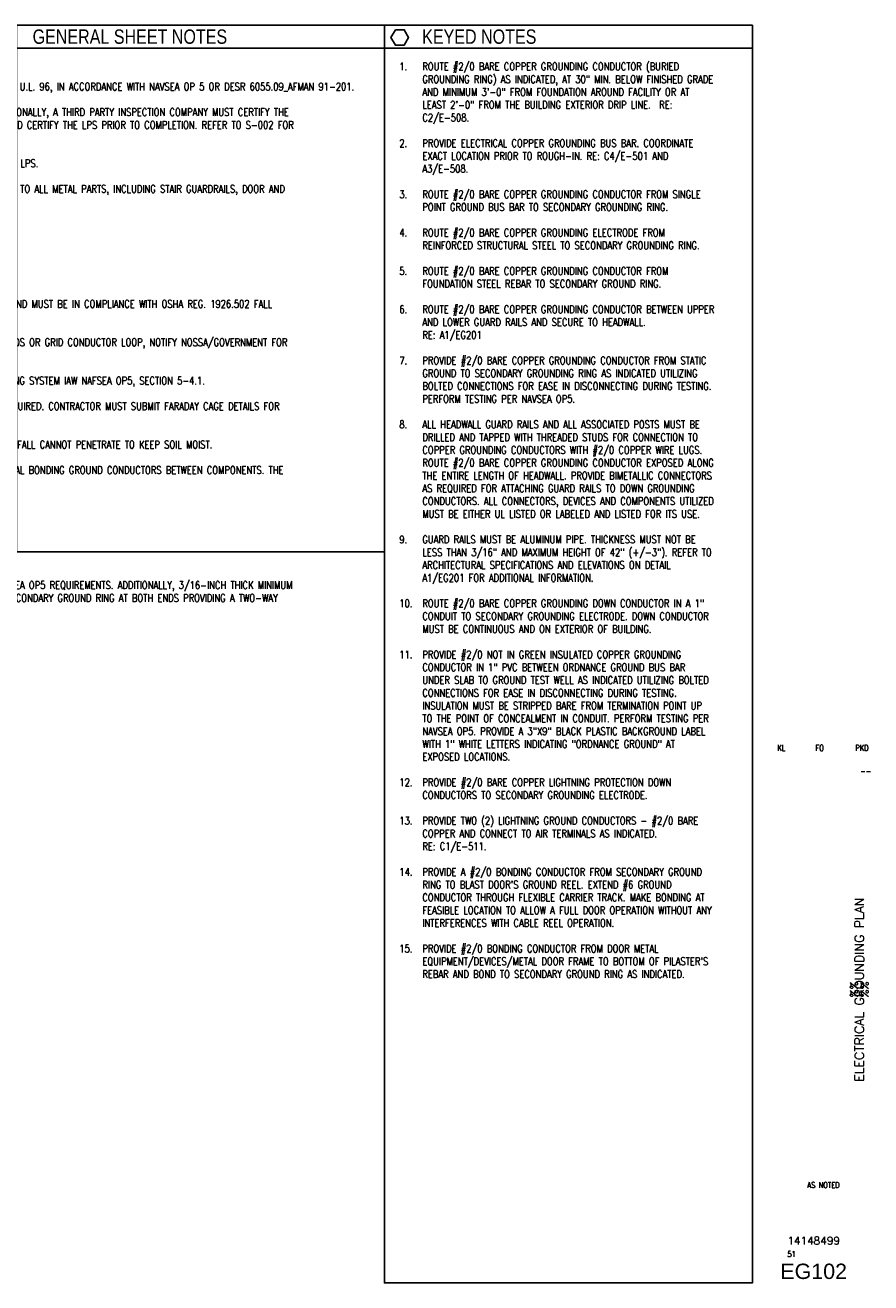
# Paper-space layout 'EG102 - ELECTRICAL GROUNDING PLAN' of a CAD drawing. Header units: inches. Extents: x 7.1 to 33.2, y 0.8 to 21.2.
# Tile 2 of 2: x 19.4 to 33.2, y 0.8 to 21.2. Entities that reach past the tile are written whole.
import ezdxf
from ezdxf.enums import TextEntityAlignment as Align

# ---------------------------------------------------------------- set-up
doc = ezdxf.new("R2010")
doc.units = ezdxf.units.IN
doc.header["$MEASUREMENT"] = 0
doc.layers.add('E-ANNO-NOTE', color=2, linetype='Continuous', lineweight=25)
doc.layers.add('G-ANNO-TTLB', color=7, linetype='Continuous')
doc.layers.add('G-ANNO-TTLB-GRSC', color=6, linetype='Continuous')
doc.styles.add('Annotative', font='romans.shx', dxfattribs={"width": 0.8, "height": 0.125})
doc.styles.add('ROMANS', font='ROMANS.shx', dxfattribs={"width": 0.8})
doc.styles.add('TITLES', font='swiss.ttf', dxfattribs={"width": 0.8, "height": 0.25})

# ---------------------------------------------------------------- blocks, each defined once
blk = doc.blocks.new('NAVFAC_Sheet_Info')
at = {"layer": 'G-ANNO-TTLB', "color": 3, "style": 'ROMANS', "width": 0.8}
for tag, p in [('DESIGNED_BY', (31.723, 9.469)), ('DRAWN_BY', (32.348, 9.469)), ('REVIEWED_BY', (33.036, 9.469))]:
    blk.add_attdef(tag, text='', height=0.1, dxfattribs=at).set_placement(p, align=Align.MIDDLE)
blk.add_attdef('BRANCH_MANAGER', text='', height=0.1, dxfattribs=at).set_placement((33.188, 9.094), align=Align.MIDDLE_RIGHT)
at = {"layer": 'G-ANNO-TTLB', "color": 3, "style": 'ROMANS'}
for tag, height, p in [('SHEET_TITLE_1_OF_1', 0.15, (32.995, 5.531)), ('SHEET_TITLE_1_OF_2', 0.125, (32.91, 5.531)), ('SHEET_TITLE_2_OF_2', 0.125, (33.08, 5.531))]:
    blk.add_attdef(tag, text='', height=height, rotation=90, dxfattribs=at).set_placement(p, align=Align.MIDDLE_CENTER)
at = {"layer": 'G-ANNO-TTLB', "color": 4}
for tag, height, style, p in [('SCALE', 0.1, 'ROMANS', (32.41, 2.344)), ('NAVFAC_DWG_NUMBER', 0.125, 'ROMANS', (32.25, 1.437)), ('SHEET_X', 0.0938, 'ROMANS', (31.891, 1.219)), ('DISCIPLINE_SHEET_NO', 0.25, 'TITLES', (32.25, 0.938))]:
    blk.add_attdef(tag, text='', height=height, dxfattribs=dict(at, style=style)).set_placement(p, align=Align.MIDDLE)

psp = doc.layouts.new('EG102 - ELECTRICAL GROUNDING PLAN')

# ---------------------------------------------------------------- linework, layer by layer
at = {"layer": 'E-ANNO-NOTE', "lineweight": -3}
psp.add_lwpolyline([(25.428, 21.174), (25.356, 21.049), (25.428, 20.924), (25.572, 20.924), (25.644, 21.049), (25.572, 21.174)], close=True, dxfattribs=at)
at = {"layer": 'G-ANNO-TTLB-GRSC', "lineweight": -3}
for p, q in [((25.25, 20.875), (19.25, 20.875)), ((31.25, 20.875), (25.25, 20.875))]:
    psp.add_line(p, q, dxfattribs=at)
for points in [[(25.25, 21.25), (19.25, 21.25), (19.25, 12.663), (25.25, 12.663), (25.25, 21.25)], [(31.25, 21.25), (25.25, 21.25), (25.25, 0.75), (31.25, 0.75), (31.25, 21.25)]]:
    psp.add_lwpolyline(points, dxfattribs=at)

# ---------------------------------------------------------------- block references
ref = psp.add_blockref('NAVFAC_Sheet_Info', (0, 0))
ref.add_attrib('SHEET_TITLE_1_OF_1', 'ELECTRICAL GROUNDING PLAN', dxfattribs={"layer": 'G-ANNO-TTLB', "color": 3, "height": 0.15, "rotation": 90, "style": 'ROMANS'}).set_placement((32.995, 5.531), align=Align.MIDDLE_CENTER)
ref.add_attrib('SHEET_TITLE_1_OF_2', '%%', dxfattribs={"layer": 'G-ANNO-TTLB', "color": 3, "height": 0.125, "rotation": 90, "style": 'ROMANS'}).set_placement((32.91, 5.531), align=Align.MIDDLE_CENTER)
ref.add_attrib('SHEET_TITLE_2_OF_2', '%%', dxfattribs={"layer": 'G-ANNO-TTLB', "color": 3, "height": 0.125, "rotation": 90, "style": 'ROMANS'}).set_placement((33.08, 5.531), align=Align.MIDDLE_CENTER)
ref.add_attrib('DESIGNED_BY', 'KL', dxfattribs={"layer": 'G-ANNO-TTLB', "color": 3, "height": 0.1, "style": 'ROMANS', "width": 0.8}).set_placement((31.723, 9.469), align=Align.MIDDLE)
ref.add_attrib('DRAWN_BY', 'FO', dxfattribs={"layer": 'G-ANNO-TTLB', "color": 3, "height": 0.1, "style": 'ROMANS', "width": 0.8}).set_placement((32.348, 9.469), align=Align.MIDDLE)
ref.add_attrib('REVIEWED_BY', 'PKD', dxfattribs={"layer": 'G-ANNO-TTLB', "color": 3, "height": 0.1, "style": 'ROMANS', "width": 0.8}).set_placement((33.036, 9.469), align=Align.MIDDLE)
ref.add_attrib('SCALE', 'AS NOTED', dxfattribs={"layer": 'G-ANNO-TTLB', "color": 4, "height": 0.0938, "style": 'ROMANS', "width": 0.8}).set_placement((32.41, 2.344), align=Align.MIDDLE)
ref.add_attrib('NAVFAC_DWG_NUMBER', '14148499', dxfattribs={"layer": 'G-ANNO-TTLB', "color": 4, "height": 0.125, "style": 'ROMANS'}).set_placement((32.25, 1.437), align=Align.MIDDLE)
ref.add_attrib('SHEET_X', '51', dxfattribs={"layer": 'G-ANNO-TTLB', "color": 4, "height": 0.0938, "style": 'ROMANS', "width": 0.8}).set_placement((31.891, 1.219), align=Align.MIDDLE)
ref.add_attrib('DISCIPLINE_SHEET_NO', 'EG102', dxfattribs={"layer": 'G-ANNO-TTLB', "color": 4, "height": 0.25, "style": 'TITLES'}).set_placement((32.25, 0.938), align=Align.MIDDLE)
ref.add_attrib('BRANCH_MANAGER', '--', dxfattribs={"layer": 'G-ANNO-TTLB', "color": 3, "height": 0.1, "style": 'ROMANS', "width": 0.8}).set_placement((33.188, 9.094), align=Align.MIDDLE_RIGHT)

# ---------------------------------------------------------------- texts
at = {"layer": 'E-ANNO-NOTE', "lineweight": -3, "attachment_point": 1}
for s, insert, char_height, width, style in [('GENERAL SHEET NOTES', (19.512, 21.18), 0.23438, 5.31021, 'TITLES'), ('KEYED NOTES', (25.865, 21.18), 0.23438, 134.8793, 'TITLES'), ('\\pxi-4,l4;1.^ITHE TERM \'LIGHTNING PROTECTION SYSTEM\' MUST BE REFERRED TO AS \'LPS\' HENCEFORTH.\\P\\pi-3,l3,t3;\\P\\pi-4,l4,tz;2.^ITHE STANDARD DESIGN DRAWINGS FOR LPS INSTALLATION ARE IN COMPLIANCE WITH NFPA 780 AND AFMAN 32-1065 CRITERIA, AND MANUFACTURED IN ACCORDANCE WITH U.L. 96, IN ACCORDANCE WITH NAVSEA OP 5 OR DESR 6055.09_AFMAN 91-201.\\P\\pi-3,l3,t3;\\P\\pi-4,l4,tz;3.^ICONTRACTOR MUST PROVIDE AN UNDERWRITER\'S LABORATORY (UL) LIGHTNING PROTECTION INSPECTION CERTIFICATE FOR ANY FACILITY HAVING A LPS INSTALLATION. ADDITIONALLY, A THIRD PARTY INSPECTION COMPANY MUST CERTIFY THE LPS IS IN COMPLIANCE WITH THE STANDARD DESIGN DRAWINGS AS INDICATED. IN ADDITION, CONTRACTOR MUST NOTIFY CONTRACTING OFFICER FOR NAVFAC TO INSPECT AND CERTIFY THE LPS PRIOR TO COMPLETION. REFER TO S-002 FOR PROCEDURE TESTING AND VERIFICATION REQUIREMENTS.\\P\\pi-3,l3,t3;\\P\\pi-4,l4,tz;4.^ICOMPONENTS INDICATED ON THIS SHEET SHOW GENERAL DIRECTION FOR THE LPS COMPONENTS. CONTRACTOR MUST PROVIDE NECESSARY COMPONENTS FOR A COMPLETE LPS.\\P\\pi-3,l3,t3;\\P\\pi-4,l4,tz;5.^IALL GROUNDING CONDUCTORS MUST BE #2/0 BARE COPPER. PROVIDE BARE COPPER GROUND CONDUCTOR FOR ALL BONDING AND GROUNDING, INCLUDING THE BONDING TO ALL METAL PARTS, INCLUDING STAIR GUARDRAILS, DOOR AND DOOR FRAMES, REINFORCEMENT IN FLOOR/WALL, METAL AIR VENTILATOR AND LOUVERS.\\P\\pi-3,l3,t3;\\P\\pi-4,l4,tz;6.^IMETAL BODIES WITHIN 6\'-0" OF THE LIGHTNING PROTECTION SYSTEM MUST BE BONDED TO THE SYSTEM IN ACCORDANCE WITH NFPA 780.\\P\\pi-3,l3,t3;\\P\\pi-4,l4,tz;7.^IREFER TO LIGHTNING PROTECTION SYSTEM DETAILS ON SHEET E-502 AND E-509 FOR ADDITIONAL INFORMATION.\\P\\pi-3,l3,t3;\\P\\pi-4,l4,tz;8.^IORDNANCE AND STATIC GROUND BUS BARS MUST BE COPPER. INSTALL 30" ABOVE FINISHED FLOOR.\\P\\pi-3,l3,t3;\\P\\pi-4,l4,tz;9.^IMETAL GUARDRAILS MUST BE CONSTRUCTED AND SERVED AS STRIKE TERMINATION DEVICES AS PER NFPA 780 (LATEST REV). GUARD RAILS MUST NOT EXCEED 45" HIGH AND MUST BE IN COMPLIANCE WITH OSHA REG. 1926.502 FALL PROTECTION SYSTEM CRITERIA AND PRACTICES PER 1926.502 (B)(1).\\P\\pi-3,l3,t3;\\P\\pi-4,l4,tz;10.^ITHE GROUND RING RESISTANCE TO EARTH MUST BE MAINTAINED AT 25 OHM OR LESS. IF THIS REQUIREMENT IS NOT ACHIEVABLE, EVEN THROUGH ADDITIONAL GROUND RODS OR GRID CONDUCTOR LOOP, NOTIFY NOSSA/GOVERNMENT FOR ADDITIONAL ACTIONS TAKEN TO DECREASE THE RESISTANCE TO EARTH AS LOW AS POSSIBLE.  \\P\\pi-3,l3,t3;\\P\\pi-4,l4,tz;11.^IALL BONDING CONNECTIONS MUST HAVE RESISTANCE MAXIMUM OF 1 OHM, INCLUDING AIR TERMINATION SYSTEM, DOWN CONDUCTORS TO LIGHTNING PROTECTION GROUNDING SYSTEM IAW NAFSEA OP5, SECTION 5-4.1.\\P\\pi-3,l3,t3;\\P\\pi-4,l4,tz;12.^IA CATENARY SYSTEM MAY BE PROVIDED IN ADDITION TO FARADAY CAGE SYSTEM UNDER SITE-ADAPTATION. THE SYSTEM MUST BE BONDED BACK TO THE HEADWALL AS REQUIRED. CONTRACTOR MUST SUBMIT FARADAY CAGE DETAILS FOR APPROVAL PRIOR TO CONSTRUCTION. REFER TO NAVSEA OP 5 FOR PRIMARY GROUNDING SYSTEM OR AFMAN 10-65.\\P\\pi-3,l3,t3;\\P\\pi-4,l4,tz;13.^ITHE GROUND GIRDLE/RING MUST BE INSTALLED IN EARTH UNDISTURBED BY EXCAVATION, NOT IN EARTH FILL OR WHOLLY UNDER PAVED AREAS OR ROADWAYS WHERE RAINFALL CANNOT PENETRATE TO KEEP SOIL MOIST.\\P\\pi0,l0;\\P\\pi-4,l4;14.^ITHE STRUCTURAL COMPONENTS OF THE BUILDING MUST BE BONDED BETWEEN THE FLOOR, WALLS AND ROOF. REBAR MUST BE BONDED TOGETHER OR BY ADDING EXTERNAL BONDING GROUND CONDUCTORS BETWEEN COMPONENTS. THE COMPONENTS MUST BE BONDED AT EVERY 5 FEET MAXIMUM INTERVAL IN ACCORDANCE WITH OP5 6-4.1.1.3. REFER TO DETAIL A1/E-504.\\P\\pi-3,l3,t3;\\P\\P\\pi0,l0,tz;\\P\\pi-4,l4;15.^IDOR MUST MODIFY THE STANDARD DESIGN DRAWINGS PER SITE-ADAPTATION.\\P\\pi-3,l3,t3;\\P\\pi-4,l4,tz;16.^IREFER TO GENERAL NOTES ON E-002 FOR ADDITIONAL INFORMATION.\\P\\pi0,l0;\\P\\pi-4,l4;17.^ILIGHTNING PROTECTION MUST BE A FARADAY CAGE TYPE SYSTEM WITH THE STRUCTURAL COMPONENTS OF THE MAGAZINES BONDED TOGETHER AS REQUIRED BY THE NAVSEA OP5 REQUIREMENTS. ADDITIONALLY, 3/16-INCH THICK MINIMUM AND 42-INCH HIGH MAXIMUM METAL GUARDRAILS MUST BE UTILIZED AS STRIKE TERMINATION DEVICES ON THE MAGAZINE HEADWALLS WHICH MUST BE BONDED TO THE SECONDARY GROUND RING AT BOTH ENDS PROVIDING A TWO-WAY PATH TO GROUND.\\P\\pi-3,l3,t3;', (7.225, 20.728), 0.125, 17.98142, 'Annotative'), ('\\A1;\\pxi-3,l4;1.^IROUTE #2/0 BARE COPPER GROUNDING CONDUCTOR (BURIED GROUNDING RING) AS INDICATED, AT 30" MIN. BELOW FINISHED GRADE AND MINIMUM 3\'-0" FROM FOUNDATION AROUND FACILITY OR AT LEAST 2\'-0" FROM THE BUILDING EXTERIOR DRIP LINE.  RE: C2/E-508.   \\P\\pi0,l0;\\P\\pi-3,l4;2.^IPROVIDE ELECTRICAL COPPER GROUNDING BUS BAR. COORDINATE EXACT LOCATION PRIOR TO ROUGH-IN. RE: C4/E-501 AND A3/E-508.\\P\\pi0,l0;\\P\\pi-3,l4;3.^IROUTE #2/0 BARE COPPER GROUNDING CONDUCTOR FROM SINGLE POINT GROUND BUS BAR TO SECONDARY GROUNDING RING.\\P\\pi0,l0;\\P\\pi-3,l4;4.^IROUTE #2/0 BARE COPPER GROUNDING ELECTRODE FROM REINFORCED STRUCTURAL STEEL TO SECONDARY GROUNDING RING.  \\P\\pi0,l0;\\P\\pi-3,l4;5.^IROUTE #2/0 BARE COPPER GROUNDING CONDUCTOR FROM FOUNDATION STEEL REBAR TO SECONDARY GROUND RING.  \\P\\pi0,l0;\\P\\pi-3,l4;6.^IROUTE #2/0 BARE COPPER GROUNDING CONDUCTOR BETWEEN UPPER AND LOWER GUARD RAILS AND SECURE TO HEADWALL. \\P\\pi0,l0;^IRE: A1/EG201 \\P\\P\\pi-3,l4;7.^IPROVIDE #2/0 BARE COPPER GROUNDING CONDUCTOR FROM STATIC GROUND TO SECONDARY GROUNDING RING AS INDICATED UTILIZING BOLTED CONNECTIONS FOR EASE IN DISCONNECTING DURING TESTING. PERFORM TESTING PER NAVSEA OP5.  \\P\\pi0,l0;\\P\\pi-3,l4;8.^IALL HEADWALL GUARD RAILS AND ALL ASSOCIATED POSTS MUST BE DRILLED AND TAPPED WITH THREADED STUDS FOR CONNECTION TO COPPER GROUNDING CONDUCTORS WITH #2/0 COPPER WIRE LUGS. ROUTE #2/0 BARE COPPER GROUNDING CONDUCTOR EXPOSED ALONG THE ENTIRE LENGTH OF HEADWALL. PROVIDE BIMETALLIC CONNECTORS AS REQUIRED FOR ATTACHING GUARD RAILS TO DOWN GROUNDING CONDUCTORS. ALL CONNECTORS, DEVICES AND COMPONENTS UTILIZED MUST BE EITHER UL LISTED OR LABELED AND LISTED FOR ITS USE.  \\P\\pi0,l0;\\P\\pi-3,l4;9.^IGUARD RAILS MUST BE ALUMINUM PIPE. THICKNESS MUST NOT BE LESS THAN 3/16" AND MAXIMUM HEIGHT OF 42" (+/-3"). REFER TO ARCHITECTURAL SPECIFICATIONS AND ELEVATIONS ON DETAIL A1/EG201 FOR ADDITIONAL INFORMATION.  \\P\\pi0,l0;\\P\\pi-3,l4;10.^IROUTE #2/0 BARE COPPER GROUNDING DOWN CONDUCTOR IN A 1" CONDUIT TO SECONDARY GROUNDING ELECTRODE. DOWN CONDUCTOR MUST BE CONTINUOUS AND ON EXTERIOR OF BUILDING.    \\P\\pi0,l0;\\P\\pi-3,l4;11.^IPROVIDE #2/0 NOT IN GREEN INSULATED COPPER GROUNDING CONDUCTOR IN 1" PVC BETWEEN ORDNANCE GROUND BUS BAR UNDER SLAB TO GROUND TEST WELL AS INDICATED UTILIZING BOLTED CONNECTIONS FOR EASE IN DISCONNECTING DURING TESTING. INSULATION MUST BE STRIPPED BARE FROM TERMINATION POINT UP TO THE POINT OF CONCEALMENT IN CONDUIT. PERFORM TESTING PER NAVSEA OP5. PROVIDE A 3"X9" BLACK PLASTIC BACKGROUND LABEL WITH 1" WHITE LETTERS INDICATING "ORDNANCE GROUND" AT EXPOSED LOCATIONS.\\P\\pi0,l0;\\P\\pi-3,l4;12.^IPROVIDE #2/0 BARE COPPER LIGHTNING PROTECTION DOWN CONDUCTORS TO SECONDARY GROUNDING ELECTRODE.  \\P\\pi0,l0;\\P\\pi-3,l4;13.^IPROVIDE TWO (2) LIGHTNING GROUND CONDUCTORS - #2/0 BARE COPPER AND CONNECT TO AIR TERMINALS AS INDICATED. \\P\\pi0,l0;^IRE: C1/E-511.\\P\\P\\pi-3,l4;{\\A0;14.^IPROVIDE A #2/0 BONDING CONDUCTOR FROM SECONDARY GROUND RING TO BLAST DOOR\'S GROUND REEL. EXTEND #6 GROUND CONDUCTOR THROUGH FLEXIBLE CARRIER TRACK. MAKE BONDING AT FEASIBLE LOCATION TO ALLOW A FULL DOOR OPERATION WITHOUT ANY INTERFERENCES WITH CABLE REEL OPERATION.\\P\\pi0,l0;\\P\\pi-3,l4;15.^IPROVIDE #2/0 BONDING CONDUCTOR FROM DOOR METAL EQUIPMENT/DEVICES/METAL DOOR FRAME TO BOTTOM OF PILASTER\'S REBAR AND BOND TO SECONDARY GROUND RING AS INDICATED.}', (25.368, 20.639), 0.125, 5.72551, 'Annotative')]:
    psp.add_mtext(s, dxfattribs=dict(at, insert=insert, char_height=char_height, width=width, style=style))

doc.saveas('drawing.dxf')
